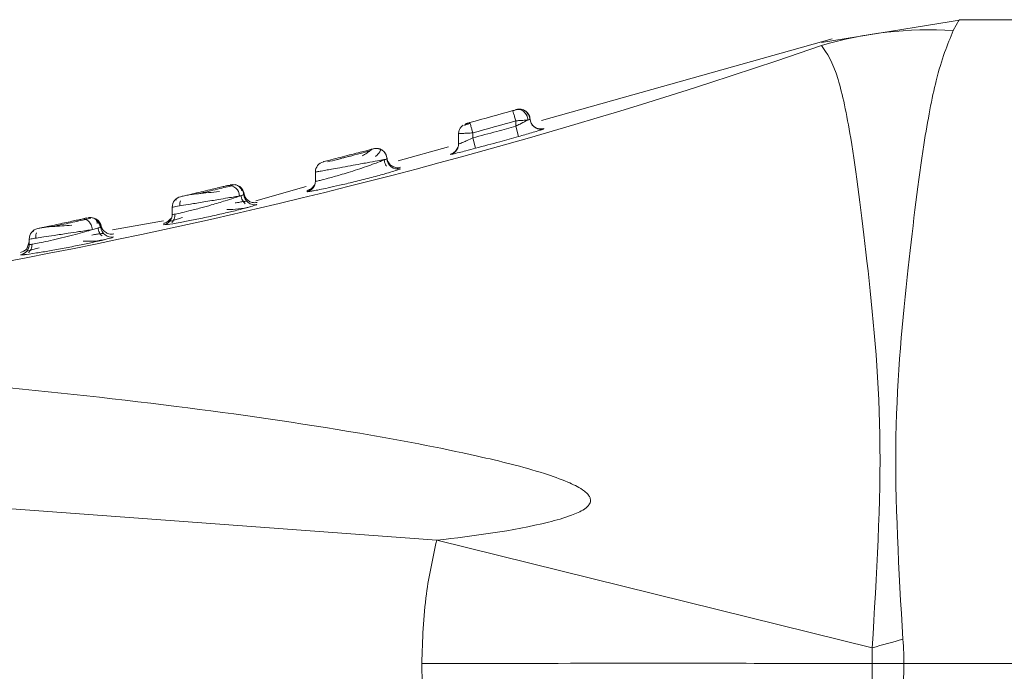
# Model space of a CAD drawing. Header units: millimetres. Extents: x -458 to 1924, y -69 to 430.
# Tile 48 of 49: x 1883 to 1897, y 162 to 171. Entities that reach past the tile are written whole.
import ezdxf

# ---------------------------------------------------------------- set-up
doc = ezdxf.new("R2010")
doc.units = ezdxf.units.MM

# ---------------------------------------------------------------- blocks, each defined once
blk = doc.blocks.new('Drawing View6')
at = {"color": 7, "linetype": 'Continuous', "lineweight": 18}
for p, q in [((302.865, -8.103), (300.908, -8.42)), ((302.833, -8.103), (302.748, -8.255)), ((317.433, -8.103), (302.833, -8.103)), ((301.057, -8.37), (296.992, -9.512)), ((296.702, -9.355), (296.687, -9.359)), ((296.594, -9.379), (296.592, -9.372)), ((296.833, -9.493), (296.831, -9.473)), ((296.838, -9.523), (296.833, -9.493)), ((295.955, -9.552), (295.949, -9.553)), ((296.633, -9.516), (296.633, -9.591)), ((296.673, -9.736), (296.633, -9.591)), ((297.024, -9.629), (297.024, -9.625)), ((295.833, -9.699), (295.833, -9.842)), ((296.033, -9.686), (296.033, -9.755)), ((296.072, -9.9), (296.033, -9.755)), ((295.692, -9.878), (294.989, -10.075)), ((295.826, -9.889), (295.802, -9.929)), ((294.796, -10.063), (294.796, -10.059)), ((293.833, -10.234), (293.833, -10.361)), ((295.02, -10.186), (295.02, -10.186)), ((292.648, -10.411), (292.641, -10.413)), ((292.699, -10.413), (292.658, -10.422)), ((292.723, -10.412), (292.713, -10.41)), ((293.702, -10.437), (293.002, -10.634)), ((293.825, -10.41), (293.802, -10.437)), ((292.829, -10.55), (292.826, -10.524)), ((291.833, -10.724), (291.833, -10.825)), ((291.886, -10.609), (291.886, -10.624)), ((290.696, -10.879), (290.62, -10.895)), ((291.708, -10.915), (290.995, -11.04)), ((291.714, -10.972), (291.768, -10.967)), ((291.825, -10.874), (291.8, -10.896)), ((289.89, -11.053), (289.887, -11.07)), ((289.799, -11.305), (289.833, -11.206)), ((289.833, -11.17), (289.833, -11.243)), ((289.71, -11.391), (289.763, -11.388)), ((289.71, -11.391), (289.71, -11.391)), ((289.824, -11.294), (289.819, -11.295)), ((280.333, -14.258), (295.528, -15.381)), ((301.615, -16.884), (295.528, -15.381)), ((317.433, -17.103), (302.059, -17.103))]:
    blk.add_line(p, q, dxfattribs=at)
at = {"color": 7, "linetype": 'Continuous', "lineweight": 18, "flags": 128}
for points in [[(296.706, -9.354), (296.675, -9.352), (296.642, -9.358)], [(296.723, -9.357), (296.709, -9.354), (296.706, -9.354)], [(292.713, -10.41), (292.713, -10.41), (292.681, -10.407), (292.648, -10.411)]]:
    blk.add_lwpolyline(points, dxfattribs=at)
at = {"color": 7, "linetype": 'Continuous', "lineweight": 18}
for centre, radius, start, end in [((302.426, -13.677), 5.432, 86.6009, 106.2568), ((274.875, 66.755), 79.595, 273.93236, 289.08957), ((269.148, 86.788), 100, 285.5719, 285.92855), ((269.148, 86.788), 100.15, 285.5719, 285.92855), ((296.983, -9.485), 0.15, 194.7481, 285.8046), ((295.683, -9.842), 0.15, 330.8146, 0.0019), ((295.683, -9.842), 0.15, 284.9032, 330.816), ((293.983, -10.234), 0.15, 104.3579, 180), ((294.983, -10.04), 0.15, 182.1489, 284.2977), ((292.625, -10.566), 0.146, 359.3057, 98.2743), ((292.684, -10.557), 0.15, 3.4841, 59.01), ((293.683, -10.361), 0.15, 283.4111, 359.9939), ((291.983, -10.724), 0.15, 103.1798, 180), ((292.983, -10.539), 0.15, 183.5045, 282.8521), ((290.684, -11.019), 0.15, 5.1215, 102.4151), ((291.683, -10.825), 0.15, 281.9743, 359.9931), ((290.983, -10.992), 0.15, 185.1453, 281.3663), ((289.983, -11.17), 0.15, 102.0074, 180), ((289.683, -11.243), 0.15, 280.4993, 359.9915), ((346.194, -175.907), 165.154, 105.50511, 105.65986)]:
    blk.add_arc(centre, radius, start, end, dxfattribs=at)
for points, knots in [([(302.748, -8.255), (302.668, -8.45), (302.526, -8.795), (302.31, -9.935), (302.114, -11.552), (301.878, -13.932), (301.988, -15.799), (302.044, -16.764)], [0, 0, 0, 0, 0.1900085, 0.3346503, 0.5383376, 0.7615276, 1, 1, 1, 1]), ([(300.906, -8.463), (300.983, -8.572), (301.12, -8.766), (301.343, -9.817), (301.546, -11.437), (301.796, -13.913), (301.677, -15.87), (301.615, -16.884)], [0, 0, 0, 0, 0.190167, 0.336225, 0.540876, 0.762002, 1, 1, 1, 1]), ([(296.664, -9.355), (296.66, -9.357), (296.651, -9.359), (296.632, -9.365), (296.611, -9.371), (296.595, -9.375), (296.588, -9.377)], [0, 0, 0, 0, 0.251224, 0.501428, 0.75086, 1, 1, 1, 1]), ([(296.802, -9.504), (296.801, -9.494), (296.798, -9.473), (296.787, -9.442), (296.769, -9.412), (296.745, -9.387), (296.718, -9.368), (296.688, -9.358), (296.66, -9.355), (296.643, -9.358), (296.634, -9.36)], [0, 0, 0, 0, 0.113772, 0.23665, 0.366446, 0.500001, 0.633555, 0.763351, 0.886228, 1, 1, 1, 1]), ([(296.705, -9.354), (296.694, -9.352), (296.678, -9.351), (296.662, -9.354), (296.657, -9.355)], [0, 0, 0, 0, 0.6702563, 1, 1, 1, 1]), ([(296.809, -9.437), (296.805, -9.426), (296.795, -9.405), (296.771, -9.38), (296.741, -9.361), (296.717, -9.356), (296.706, -9.354)], [0, 0, 0, 0, 0.251486, 0.506835, 0.758642, 1, 1, 1, 1]), ([(296.633, -9.516), (296.628, -9.497), (296.617, -9.46), (296.603, -9.413), (296.595, -9.384), (296.594, -9.38), (296.594, -9.379)], [0, 0, 0, 0, 0.296345, 0.592689, 0.889034, 1, 1, 1, 1]), ([(296.641, -9.358), (296.641, -9.358), (296.64, -9.358), (296.636, -9.359), (296.634, -9.36)], [0, 0, 0, 0, 0.363513, 1, 1, 1, 1]), ([(296.833, -9.493), (296.832, -9.483), (296.83, -9.462), (296.817, -9.431), (296.798, -9.403), (296.78, -9.385), (296.769, -9.379), (296.769, -9.379)], [0, 0, 0, 0, 0.224167, 0.466014, 0.721273, 0.983806, 1, 1, 1, 1]), ([(296.831, -9.497), (296.83, -9.487), (296.828, -9.466), (296.816, -9.434), (296.797, -9.404), (296.779, -9.389), (296.769, -9.381)], [0, 0, 0, 0, 0.227072, 0.472713, 0.732507, 1, 1, 1, 1]), ([(296.834, -9.495), (296.833, -9.485), (296.83, -9.463), (296.818, -9.432), (296.799, -9.402), (296.78, -9.387), (296.771, -9.379)], [0, 0, 0, 0, 0.227377, 0.473105, 0.732776, 1, 1, 1, 1]), ([(296.833, -9.493), (296.832, -9.494), (296.829, -9.496), (296.811, -9.502), (296.802, -9.504)], [0, 0, 0, 0, 0.542875, 1, 1, 1, 1]), ([(297.025, -9.624), (297.015, -9.626), (296.994, -9.631), (296.961, -9.63), (296.927, -9.621), (296.895, -9.603), (296.869, -9.579), (296.849, -9.55), (296.837, -9.519), (296.834, -9.497), (296.833, -9.487)], [0, 0, 0, 0, 0.113729, 0.236596, 0.366411, 0.5, 0.633589, 0.763404, 0.886271, 1, 1, 1, 1]), ([(295.833, -9.699), (295.835, -9.683), (295.838, -9.651), (295.861, -9.607), (295.885, -9.587), (295.897, -9.578)], [0, 0, 0, 0, 0.340583, 0.681166, 1, 1, 1, 1]), ([(295.887, -9.586), (295.88, -9.59), (295.874, -9.596), (295.872, -9.601), (295.872, -9.601)], [0, 0, 0, 0, 0.893246, 1, 1, 1, 1]), ([(295.996, -9.553), (295.99, -9.555), (295.977, -9.559), (295.957, -9.565), (295.936, -9.571), (295.924, -9.574), (295.918, -9.576)], [0, 0, 0, 0, 0.2056506, 0.4670193, 0.7316799, 1, 1, 1, 1]), ([(295.927, -9.583), (295.927, -9.583), (295.922, -9.578), (295.923, -9.572), (295.927, -9.564), (295.93, -9.562), (295.932, -9.561)], [0, 0, 0, 0, 0.000895, 0.594737, 0.877101, 1, 1, 1, 1]), ([(295.93, -9.559), (295.93, -9.558), (295.931, -9.558), (295.935, -9.557), (295.941, -9.556), (295.946, -9.554), (295.949, -9.553)], [0, 0, 0, 0, 0.245539, 0.496975, 0.748481, 1, 1, 1, 1]), ([(295.993, -9.541), (295.989, -9.542), (295.982, -9.544), (295.97, -9.547), (295.961, -9.55), (295.956, -9.551), (295.955, -9.552)], [0, 0, 0, 0, 0.2919936, 0.5840146, 0.8759127, 1, 1, 1, 1]), ([(296.033, -9.755), (296.146, -9.725), (296.346, -9.671), (296.546, -9.616), (296.633, -9.591)], [0, 0, 0, 0, 0.561955, 1, 1, 1, 1]), ([(296.633, -9.591), (296.653, -9.582), (296.68, -9.569), (296.708, -9.554), (296.734, -9.541), (296.769, -9.523), (296.792, -9.51), (296.802, -9.504)], [0, 0, 0, 0, 0.305723, 0.398769, 0.451662, 0.748461, 1, 1, 1, 1]), ([(296.991, -9.642), (297.001, -9.638), (297.02, -9.632), (297.023, -9.63), (297.024, -9.629)], [0, 0, 0, 0, 0.540255, 1, 1, 1, 1]), ([(295.833, -9.842), (295.837, -9.841), (295.844, -9.839), (295.895, -9.818), (295.96, -9.79), (296.007, -9.768), (296.033, -9.755)], [0, 0, 0, 0, 0.263307, 0.526186, 0.737432, 1, 1, 1, 1]), ([(296.072, -9.9), (296.185, -9.87), (296.385, -9.815), (296.585, -9.76), (296.673, -9.736)], [0, 0, 0, 0, 0.5619577, 1, 1, 1, 1]), ([(296.673, -9.736), (296.702, -9.728), (296.765, -9.71), (296.858, -9.683), (296.94, -9.658), (296.975, -9.647), (296.991, -9.642)], [0, 0, 0, 0, 0.224032, 0.47715, 0.767875, 1, 1, 1, 1]), ([(294.645, -9.907), (294.644, -9.907), (294.641, -9.908), (294.615, -9.915), (294.563, -9.928), (294.481, -9.95), (294.373, -9.978), (294.244, -10.011), (294.101, -10.048), (294.001, -10.074), (293.953, -10.086), (293.948, -10.088), (293.946, -10.088)], [0, 0, 0, 0, 0.058992, 0.132132, 0.227579, 0.317583, 0.425083, 0.546249, 0.671117, 0.835444, 0.918174, 1, 1, 1, 1]), ([(294.699, -9.904), (294.693, -9.903), (294.675, -9.9), (294.657, -9.904), (294.645, -9.907)], [0, 0, 0, 0, 0.3226583, 1, 1, 1, 1]), ([(294.833, -10.046), (294.832, -10.036), (294.83, -10.015), (294.818, -9.984), (294.799, -9.955), (294.773, -9.93), (294.742, -9.912), (294.709, -9.903), (294.676, -9.9), (294.655, -9.905), (294.645, -9.907)], [0, 0, 0, 0, 0.113949, 0.236874, 0.366604, 0.500024, 0.633441, 0.763161, 0.88607, 1, 1, 1, 1]), ([(294.671, -10.017), (294.687, -10.002), (294.719, -9.972), (294.743, -9.94), (294.746, -9.917), (294.727, -9.909), (294.717, -9.906)], [0, 0, 0, 0, 0.262674, 0.517112, 0.763157, 1, 1, 1, 1]), ([(294.833, -10.046), (294.832, -10.034), (294.829, -10.01), (294.815, -9.978), (294.796, -9.951), (294.773, -9.931), (294.747, -9.915), (294.722, -9.905), (294.705, -9.904), (294.699, -9.904)], [0, 0, 0, 0, 0.172319, 0.335832, 0.487189, 0.624684, 0.764195, 0.917477, 1, 1, 1, 1]), ([(295.722, -9.987), (295.728, -9.986), (295.741, -9.984), (295.829, -9.963), (295.943, -9.935), (296.026, -9.912), (296.072, -9.9)], [0, 0, 0, 0, 0.27039, 0.535775, 0.744539, 1, 1, 1, 1]), ([(294.596, -9.938), (294.552, -9.949), (294.465, -9.972), (294.3, -10.015), (294.135, -10.058), (294.048, -10.08), (294.004, -10.091)], [0, 0, 0, 0, 0.2501179, 0.4998676, 0.7496869, 1, 1, 1, 1]), ([(294.324, -10.009), (294.304, -10.014), (294.244, -10.03), (294.179, -10.046), (294.143, -10.056), (294.142, -10.056)], [0, 0, 0, 0, 0.327879, 0.983639, 1, 1, 1, 1]), ([(294.617, -9.916), (294.617, -9.916), (294.618, -9.918), (294.596, -9.937), (294.554, -9.967), (294.511, -9.994), (294.488, -10.007)], [0, 0, 0, 0, 0.146595, 0.418542, 0.704286, 1, 1, 1, 1]), ([(295.022, -10.166), (295.012, -10.169), (294.991, -10.173), (294.958, -10.171), (294.924, -10.161), (294.893, -10.143), (294.867, -10.118), (294.848, -10.089), (294.836, -10.058), (294.834, -10.036), (294.833, -10.026)], [0, 0, 0, 0, 0.113819, 0.236706, 0.36648, 0.499995, 0.633511, 0.763288, 0.886178, 1, 1, 1, 1]), ([(295.802, -9.929), (295.79, -9.942), (295.768, -9.967), (295.736, -9.978), (295.721, -9.983)], [0, 0, 0, 0, 0.5139759, 1, 1, 1, 1]), ([(295.722, -9.983), (295.722, -9.983), (295.722, -9.982), (295.722, -9.985), (295.722, -9.987)], [0, 0, 0, 0, 0.101099, 1, 1, 1, 1]), ([(294.325, -10.145), (294.274, -10.154), (294.18, -10.171), (294.063, -10.192), (293.968, -10.209), (293.894, -10.223), (293.842, -10.232), (293.836, -10.233), (293.833, -10.234)], [0, 0, 0, 0, 0.1995798, 0.3652936, 0.498599, 0.6720584, 0.8390943, 1, 1, 1, 1]), ([(294.013, -10.32), (294.067, -10.305), (294.153, -10.281), (294.296, -10.237), (294.423, -10.198), (294.505, -10.169), (294.547, -10.155)], [0, 0, 0, 0, 0.333752, 0.532321, 0.764602, 1, 1, 1, 1]), ([(294.701, -10.076), (294.655, -10.084), (294.584, -10.097), (294.452, -10.122), (294.372, -10.136), (294.325, -10.145)], [0, 0, 0, 0, 0.428991, 0.663105, 1, 1, 1, 1]), ([(294.547, -10.155), (294.585, -10.141), (294.659, -10.115), (294.743, -10.084), (294.785, -10.066), (294.8, -10.058), (294.802, -10.057)], [0, 0, 0, 0, 0.3440628, 0.6694042, 0.9558208, 1, 1, 1, 1]), ([(294.802, -10.057), (294.798, -10.058), (294.775, -10.062), (294.734, -10.07), (294.701, -10.076)], [0, 0, 0, 0, 0.169108, 1, 1, 1, 1]), ([(294.792, -10.059), (294.801, -10.058), (294.828, -10.054), (294.831, -10.049), (294.833, -10.046)], [0, 0, 0, 0, 0.3270603, 1, 1, 1, 1]), ([(294.827, -10.15), (294.822, -10.143), (294.811, -10.127), (294.799, -10.096), (294.796, -10.071), (294.795, -10.059)], [0, 0, 0, 0, 0.245345, 0.613471, 1, 1, 1, 1]), ([(293.782, -10.499), (293.789, -10.498), (293.813, -10.494), (293.891, -10.479), (294.011, -10.454), (294.175, -10.417), (294.378, -10.37), (294.595, -10.315), (294.757, -10.271), (294.819, -10.253), (294.831, -10.249)], [0, 0, 0, 0, 0.050032, 0.160302, 0.284606, 0.424884, 0.585578, 0.767589, 0.952601, 1, 1, 1, 1]), ([(293.833, -10.361), (293.836, -10.362), (293.843, -10.362), (293.901, -10.35), (293.972, -10.331), (294.013, -10.32)], [0, 0, 0, 0, 0.297033, 0.598243, 1, 1, 1, 1]), ([(294.831, -10.249), (294.866, -10.239), (294.942, -10.217), (295.006, -10.195), (295.016, -10.189), (295.02, -10.186)], [0, 0, 0, 0, 0.303956, 0.674934, 1, 1, 1, 1]), ([(292.604, -10.422), (292.59, -10.425), (292.559, -10.433), (292.486, -10.45), (292.386, -10.474), (292.264, -10.503), (292.14, -10.533), (292.036, -10.557), (291.963, -10.574), (291.954, -10.576), (291.949, -10.578)], [0, 0, 0, 0, 0.084422, 0.185892, 0.306091, 0.441556, 0.582282, 0.721931, 0.861634, 1, 1, 1, 1]), ([(292.666, -10.424), (292.64, -10.43), (292.587, -10.443), (292.467, -10.472), (292.333, -10.504), (292.243, -10.525), (292.198, -10.536)], [0, 0, 0, 0, 0.250541, 0.500592, 0.750325, 1, 1, 1, 1]), ([(292.803, -10.496), (292.8, -10.485), (292.793, -10.464), (292.772, -10.438), (292.745, -10.418), (292.722, -10.412), (292.711, -10.409)], [0, 0, 0, 0, 0.254767, 0.51001, 0.760167, 1, 1, 1, 1]), ([(292.833, -10.548), (292.832, -10.538), (292.83, -10.517), (292.818, -10.487), (292.799, -10.459), (292.779, -10.439), (292.765, -10.432), (292.762, -10.43)], [0, 0, 0, 0, 0.208612, 0.432812, 0.668758, 0.911047, 1, 1, 1, 1]), ([(292.83, -10.555), (292.829, -10.545), (292.827, -10.523), (292.816, -10.492), (292.797, -10.462), (292.78, -10.447), (292.771, -10.439)], [0, 0, 0, 0, 0.227777, 0.473586, 0.73308, 1, 1, 1, 1]), ([(292.836, -10.548), (292.835, -10.538), (292.833, -10.518), (292.821, -10.487), (292.802, -10.458), (292.785, -10.443), (292.776, -10.436)], [0, 0, 0, 0, 0.228533, 0.47452, 0.733693, 1, 1, 1, 1]), ([(293.801, -10.438), (293.789, -10.451), (293.765, -10.476), (293.733, -10.487), (293.717, -10.492)], [0, 0, 0, 0, 0.5145324, 1, 1, 1, 1]), ([(293.833, -10.348), (293.833, -10.347), (293.833, -10.342), (293.833, -10.353), (293.833, -10.361)], [0, 0, 0, 0, 0.151701, 1, 1, 1, 1]), ([(291.833, -10.825), (291.839, -10.825), (291.85, -10.826), (291.936, -10.809), (292.066, -10.777), (292.221, -10.738), (292.398, -10.688), (292.56, -10.639), (292.693, -10.596), (292.746, -10.577), (292.771, -10.568)], [0, 0, 0, 0, 0.124797, 0.252599, 0.375406, 0.514472, 0.62662, 0.782775, 0.897235, 1, 1, 1, 1]), ([(292.771, -10.568), (292.75, -10.571), (292.706, -10.579), (292.606, -10.595), (292.495, -10.614), (292.38, -10.633), (292.245, -10.656), (292.093, -10.68), (291.95, -10.705), (291.852, -10.72), (291.839, -10.723), (291.833, -10.724)], [0, 0, 0, 0, 0.0887287, 0.1828636, 0.2931615, 0.3657798, 0.4509416, 0.602861, 0.7215481, 0.8644088, 1, 1, 1, 1]), ([(292.491, -10.506), (292.44, -10.511), (292.341, -10.52), (292.198, -10.535), (292.083, -10.549), (292.043, -10.556), (292.024, -10.56)], [0, 0, 0, 0, 0.271538, 0.53076, 0.774622, 1, 1, 1, 1]), ([(292.833, -10.548), (292.831, -10.549), (292.825, -10.552), (292.789, -10.562), (292.771, -10.568)], [0, 0, 0, 0, 0.50105, 1, 1, 1, 1]), ([(292.852, -10.675), (292.845, -10.668), (292.83, -10.654), (292.812, -10.626), (292.799, -10.593), (292.797, -10.569), (292.795, -10.556)], [0, 0, 0, 0, 0.220725, 0.463544, 0.725232, 1, 1, 1, 1]), ([(293.019, -10.657), (293.007, -10.659), (292.984, -10.663), (292.949, -10.659), (292.919, -10.648), (292.893, -10.633), (292.871, -10.612), (292.852, -10.586), (292.838, -10.555), (292.835, -10.531), (292.833, -10.519)], [0, 0, 0, 0, 0.136997, 0.267593, 0.389104, 0.5, 0.610896, 0.732406, 0.863003, 1, 1, 1, 1]), ([(293.718, -10.494), (293.718, -10.493), (293.718, -10.488), (293.718, -10.498), (293.718, -10.507)], [0, 0, 0, 0, 0.15686, 1, 1, 1, 1]), ([(293.718, -10.507), (293.72, -10.508), (293.725, -10.509), (293.764, -10.502), (293.782, -10.499)], [0, 0, 0, 0, 0.566339, 1, 1, 1, 1]), ([(291.768, -10.967), (291.77, -10.967), (291.79, -10.965), (291.923, -10.942), (292.123, -10.904), (292.338, -10.859), (292.551, -10.811), (292.746, -10.765), (292.869, -10.733), (292.904, -10.723), (292.905, -10.722)], [0, 0, 0, 0, 0.0199517, 0.2179364, 0.3699194, 0.5248435, 0.6790884, 0.8242428, 0.9946318, 1, 1, 1, 1]), ([(291.947, -10.635), (291.944, -10.644), (291.939, -10.663), (291.937, -10.687), (291.938, -10.702), (291.939, -10.706)], [0, 0, 0, 0, 0.400761, 0.841164, 1, 1, 1, 1]), ([(292.594, -10.757), (292.65, -10.756), (292.766, -10.753), (292.867, -10.73), (292.92, -10.718)], [0, 0, 0, 0, 0.475595, 1, 1, 1, 1]), ([(292.873, -10.642), (292.87, -10.641), (292.864, -10.64), (292.83, -10.644), (292.78, -10.653), (292.733, -10.661), (292.71, -10.665)], [0, 0, 0, 0, 0.233233, 0.489274, 0.744731, 1, 1, 1, 1]), ([(292.905, -10.722), (292.939, -10.712), (293.003, -10.694), (293.012, -10.688), (293.016, -10.685)], [0, 0, 0, 0, 0.52613, 1, 1, 1, 1]), ([(290.713, -10.871), (290.713, -10.871), (290.702, -10.868), (290.682, -10.868), (290.662, -10.871), (290.652, -10.872)], [0, 0, 0, 0, 0.008577, 0.521149, 1, 1, 1, 1]), ([(290.658, -10.871), (290.658, -10.871), (290.66, -10.87), (290.656, -10.871), (290.652, -10.872)], [0, 0, 0, 0, 0.123303, 1, 1, 1, 1]), ([(291.974, -10.868), (291.948, -10.876), (291.898, -10.892), (291.843, -10.909), (291.805, -10.921), (291.798, -10.924), (291.795, -10.925)], [0, 0, 0, 0, 0.251566, 0.506161, 0.763951, 1, 1, 1, 1]), ([(291.871, -10.82), (291.871, -10.832), (291.871, -10.856), (291.86, -10.89), (291.845, -10.917), (291.832, -10.931), (291.825, -10.938)], [0, 0, 0, 0, 0.274649, 0.536275, 0.779121, 1, 1, 1, 1]), ([(291.833, -10.806), (291.833, -10.805), (291.833, -10.797), (291.833, -10.812), (291.833, -10.825)], [0, 0, 0, 0, 0.1708, 1, 1, 1, 1]), ([(290.568, -10.891), (290.55, -10.895), (290.51, -10.903), (290.426, -10.922), (290.324, -10.944), (290.212, -10.968), (290.106, -10.991), (290.021, -11.009), (289.963, -11.021), (289.956, -11.023), (289.952, -11.024)], [0, 0, 0, 0, 0.093826, 0.204031, 0.329319, 0.463373, 0.598394, 0.732574, 0.866939, 1, 1, 1, 1]), ([(290.429, -10.975), (290.381, -10.979), (290.288, -10.985), (290.161, -10.994), (290.063, -11.002), (290.032, -11.008), (290.016, -11.01)], [0, 0, 0, 0, 0.271039, 0.530067, 0.774035, 1, 1, 1, 1]), ([(290.622, -10.895), (290.592, -10.902), (290.531, -10.915), (290.412, -10.941), (290.285, -10.968), (290.203, -10.986), (290.162, -10.995)], [0, 0, 0, 0, 0.25029, 0.500274, 0.750115, 1, 1, 1, 1]), ([(290.64, -10.875), (290.637, -10.876), (290.629, -10.877), (290.592, -10.885), (290.568, -10.891)], [0, 0, 0, 0, 0.342703, 1, 1, 1, 1]), ([(290.716, -11.037), (290.714, -11.025), (290.711, -11.002), (290.699, -10.971), (290.683, -10.944), (290.665, -10.923), (290.645, -10.906), (290.622, -10.894), (290.595, -10.887), (290.578, -10.889), (290.569, -10.89)], [0, 0, 0, 0, 0.136994, 0.267534, 0.389021, 0.499979, 0.610951, 0.732451, 0.863, 1, 1, 1, 1]), ([(290.834, -11.005), (290.832, -10.996), (290.829, -10.976), (290.817, -10.947), (290.798, -10.919), (290.774, -10.897), (290.745, -10.88), (290.725, -10.875), (290.715, -10.872)], [0, 0, 0, 0, 0.153521, 0.317853, 0.490275, 0.667046, 0.843817, 1, 1, 1, 1]), ([(290.834, -11.005), (290.829, -11.007), (290.819, -11.012), (290.752, -11.028), (290.716, -11.037)], [0, 0, 0, 0, 0.457769, 1, 1, 1, 1]), ([(290.784, -10.952), (290.781, -10.933), (290.776, -10.906), (290.751, -10.884), (290.731, -10.877), (290.721, -10.873)], [0, 0, 0, 0, 0.512324, 0.756242, 1, 1, 1, 1]), ([(290.837, -10.985), (290.835, -10.975), (290.829, -10.956), (290.813, -10.928), (290.791, -10.903), (290.772, -10.891), (290.762, -10.885)], [0, 0, 0, 0, 0.229725, 0.475987, 0.734654, 1, 1, 1, 1]), ([(290.826, -11.014), (290.825, -11.002), (290.822, -10.979), (290.809, -10.947), (290.79, -10.921), (290.775, -10.907), (290.768, -10.901)], [0, 0, 0, 0, 0.274022, 0.535231, 0.778245, 1, 1, 1, 1]), ([(290.851, -11.126), (290.844, -11.119), (290.829, -11.105), (290.812, -11.077), (290.799, -11.045), (290.797, -11.021), (290.796, -11.008)], [0, 0, 0, 0, 0.221191, 0.464098, 0.72557, 1, 1, 1, 1]), ([(291.015, -11.097), (291.004, -11.098), (290.981, -11.102), (290.939, -11.096), (290.892, -11.074), (290.857, -11.035), (290.839, -10.997), (290.835, -10.974), (290.834, -10.963)], [0, 0, 0, 0, 0.136954, 0.267626, 0.5, 0.732374, 0.863046, 1, 1, 1, 1]), ([(290.836, -10.986), (290.837, -10.985), (290.838, -10.978), (290.836, -10.993), (290.834, -11.005)], [0, 0, 0, 0, 0.123384, 1, 1, 1, 1]), ([(291.8, -10.896), (291.787, -10.909), (291.763, -10.934), (291.73, -10.944), (291.714, -10.949)], [0, 0, 0, 0, 0.5151039, 1, 1, 1, 1]), ([(291.715, -10.953), (291.715, -10.952), (291.715, -10.944), (291.714, -10.959), (291.714, -10.972)], [0, 0, 0, 0, 0.171118, 1, 1, 1, 1]), ([(289.833, -11.243), (289.838, -11.244), (289.847, -11.246), (289.919, -11.234), (290.027, -11.212), (290.167, -11.182), (290.324, -11.145), (290.477, -11.106), (290.614, -11.068), (290.682, -11.047), (290.716, -11.037)], [0, 0, 0, 0, 0.123146, 0.248295, 0.369663, 0.502327, 0.631598, 0.760884, 0.882964, 1, 1, 1, 1]), ([(290.716, -11.037), (290.689, -11.041), (290.634, -11.05), (290.518, -11.067), (290.364, -11.091), (290.19, -11.117), (290.039, -11.14), (289.926, -11.157), (289.848, -11.168), (289.838, -11.17), (289.833, -11.17)], [0, 0, 0, 0, 0.095895, 0.194773, 0.322721, 0.484171, 0.61556, 0.73382, 0.86996, 1, 1, 1, 1]), ([(289.936, -11.081), (289.933, -11.09), (289.926, -11.108), (289.923, -11.134), (289.924, -11.151), (289.924, -11.157)], [0, 0, 0, 0, 0.368878, 0.77311, 1, 1, 1, 1]), ([(290.87, -11.092), (290.867, -11.091), (290.861, -11.09), (290.828, -11.094), (290.779, -11.102), (290.732, -11.109), (290.709, -11.113)], [0, 0, 0, 0, 0.23322, 0.489333, 0.74481, 1, 1, 1, 1]), ([(290.896, -11.175), (290.932, -11.166), (290.998, -11.148), (291.008, -11.142), (291.013, -11.139)], [0, 0, 0, 0, 0.52937, 1, 1, 1, 1]), ([(289.763, -11.388), (289.765, -11.388), (289.785, -11.387), (289.915, -11.368), (290.111, -11.335), (290.322, -11.297), (290.535, -11.256), (290.732, -11.214), (290.86, -11.185), (290.896, -11.175), (290.896, -11.175)], [0, 0, 0, 0, 0.019992, 0.217331, 0.368113, 0.521088, 0.674065, 0.821213, 0.996458, 1, 1, 1, 1]), ([(289.871, -11.24), (289.871, -11.252), (289.87, -11.276), (289.86, -11.309), (289.845, -11.336), (289.832, -11.35), (289.825, -11.357)], [0, 0, 0, 0, 0.27435, 0.535778, 0.778703, 1, 1, 1, 1]), ([(289.833, -11.214), (289.833, -11.212), (289.833, -11.201), (289.833, -11.224), (289.833, -11.243)], [0, 0, 0, 0, 0.160859, 1, 1, 1, 1]), ([(290.589, -11.201), (290.643, -11.201), (290.757, -11.202), (290.857, -11.182), (290.909, -11.172)], [0, 0, 0, 0, 0.475525, 1, 1, 1, 1]), ([(289.799, -11.304), (289.786, -11.317), (289.761, -11.342), (289.727, -11.351), (289.71, -11.356)], [0, 0, 0, 0, 0.5156454, 1, 1, 1, 1]), ([(289.972, -11.291), (289.947, -11.298), (289.897, -11.312), (289.843, -11.328), (289.806, -11.338), (289.8, -11.341), (289.797, -11.342)], [0, 0, 0, 0, 0.251879, 0.506566, 0.764276, 1, 1, 1, 1]), ([(295.528, -15.381), (296.054, -15.318), (296.691, -15.24), (297.371, -15.052), (297.552, -14.975), (297.629, -14.917), (297.656, -14.888), (297.672, -14.86), (297.681, -14.829), (297.677, -14.793), (297.656, -14.754), (297.618, -14.713), (297.524, -14.641), (297.327, -14.548), (296.84, -14.378), (295.87, -14.142), (294.156, -13.819), (291.795, -13.48), (288.496, -13.128), (284.642, -12.871), (281.74, -12.822), (280.333, -12.799)], [0, 0, 0, 0, 0.079633, 0.096416, 0.106506, 0.108989, 0.110947, 0.112535, 0.113904, 0.115836, 0.117972, 0.120667, 0.124353, 0.135955, 0.15357, 0.20236, 0.286651, 0.417176, 0.562519, 0.787792, 1, 1, 1, 1]), ([(295.319, -17.103), (295.33, -16.776), (295.35, -16.196), (295.474, -15.629), (295.528, -15.381)], [0, 0, 0, 0, 0.562892, 1, 1, 1, 1]), ([(302.044, -16.764), (302.049, -16.827), (302.058, -16.94), (302.059, -17.053), (302.059, -17.103)], [0, 0, 0, 0, 0.561067, 1, 1, 1, 1]), ([(301.615, -16.884), (301.615, -16.925), (301.615, -16.998), (301.615, -17.07), (301.615, -17.103)], [0, 0, 0, 0, 0.556333, 1, 1, 1, 1]), ([(301.615, -17.103), (300.441, -17.101), (298.344, -17.099), (296.243, -17.102), (295.319, -17.103)], [0, 0, 0, 0, 0.560021, 1, 1, 1, 1]), ([(295.528, -18.825), (295.461, -18.508), (295.341, -17.94), (295.326, -17.36), (295.319, -17.103)], [0, 0, 0, 0, 0.556738, 1, 1, 1, 1]), ([(302.059, -17.103), (301.976, -17.103), (301.828, -17.103), (301.68, -17.103), (301.615, -17.103)], [0, 0, 0, 0, 0.559994, 1, 1, 1, 1]), ([(301.615, -17.103), (301.615, -17.144), (301.615, -17.217), (301.615, -17.29), (301.615, -17.322)], [0, 0, 0, 0, 0.56272, 1, 1, 1, 1]), ([(302.059, -17.103), (302.059, -17.166), (302.057, -17.279), (302.048, -17.392), (302.044, -17.442)], [0, 0, 0, 0, 0.558771, 1, 1, 1, 1])]:
    blk.add_open_spline(points, degree=3, knots=knots, dxfattribs=at)
for points in [[(296.033, -9.686), (296.028, -9.667), (296.017, -9.629), (296.004, -9.581), (295.995, -9.548), (295.993, -9.543), (295.993, -9.541)], [(296.802, -9.504), (296.792, -9.505), (296.772, -9.507), (296.731, -9.51), (296.684, -9.513), (296.65, -9.515), (296.633, -9.516)], [(296.033, -9.686), (296.007, -9.687), (295.954, -9.689), (295.888, -9.693), (295.842, -9.696), (295.836, -9.698), (295.833, -9.699)]]:
    blk.add_open_spline(points, degree=3, dxfattribs=at)

msp = doc.modelspace()

# ---------------------------------------------------------------- block references
at = {"color": 7, "linetype": 'Continuous', "lineweight": 18}
msp.add_blockref('Drawing View6', (1593.221, 179.211), dxfattribs=at)

doc.saveas('drawing.dxf')
